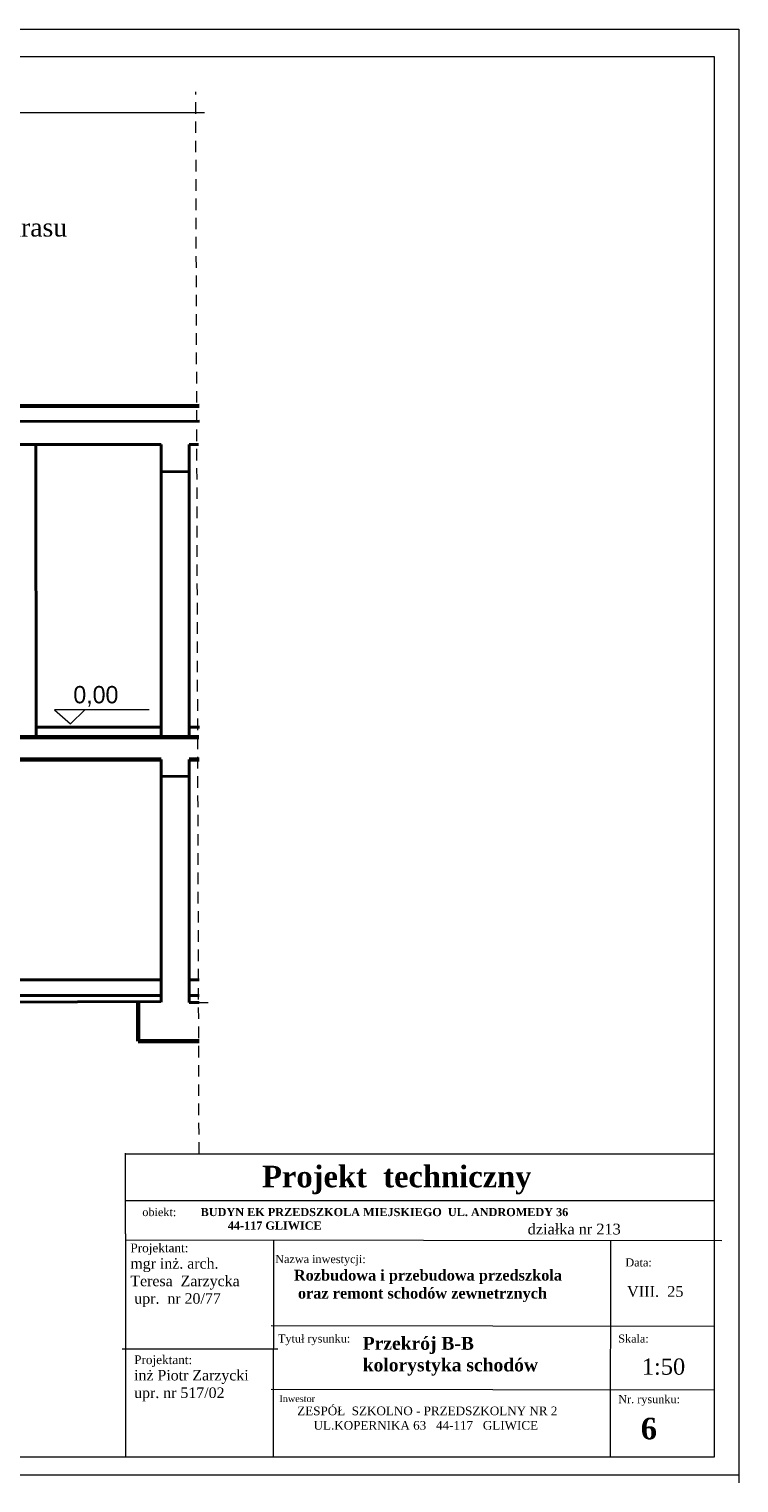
# Model space of a CAD drawing. Header units: millimetres. Extents: x 71367 to 297009, y -32559 to 7655.
# Tile 10 of 17: x 93572 to 94310, y -28105 to -26595. Entities that reach past the tile are written whole.
import ezdxf

# ---------------------------------------------------------------- set-up
doc = ezdxf.new("R2010")
doc.units = ezdxf.units.MM
doc.linetypes.add('2_LKR', pattern=[20, 12, -8])
doc.layers.get('0').update_dxf_attribs({"lineweight": 70})
doc.layers.add('wymiarowanie', color=7, linetype='Continuous', lineweight=30)
doc.styles.get("Standard").update_dxf_attribs({"font": 'phagspa.ttf'})

msp = doc.modelspace()

# ---------------------------------------------------------------- linework, layer by layer
at = {"lineweight": 20}
for p, q in [((92223, -26594.8), (94310.1, -26594.8)), ((94310.1, -26594.8), (94310.1, -28104.6)), ((92220.4, -26623.3), (94284.3, -26623.3)), ((94284.3, -26623.3), (94284.3, -28077.8)), ((93754.6, -26681.8), (92488.2, -26681.8)), ((93738.6, -27605.6), (93758.4, -27605.6)), ((93673.1, -27762.7), (94284.4, -27762.7)), ((93673.1, -27811.2), (94284.4, -27811.2)), ((93672.1, -27852.3), (94292.4, -27853)), ((93669.2, -27965.2), (93831, -27965.3)), ((93672.7, -28051.6), (93672.7, -28077.8)), ((94284.3, -28077.8), (92242.5, -28077.8)), ((92214.6, -28096.3), (94310.1, -28096.3))]:
    msp.add_line(p, q, dxfattribs=at)
at = {"linetype": '2_LKR', "lineweight": 20}
msp.add_line((93749, -27762.7), (93745.6, -26660.1), dxfattribs=at)
at = {"lineweight": 60}
for p, q in [((93096.8, -26987.3), (93749.1, -26986.2)), ((93748.8, -27330.1), (93098.2, -27330.4)), ((93129.2, -27353.4), (93709.5, -27353.4)), ((93738.6, -27353.4), (93749.1, -27353.4)), ((93685.6, -27604.7), (93685.6, -27645.9)), ((93685.6, -27645.9), (93749.1, -27645.9))]:
    msp.add_line(p, q, dxfattribs=at)
at = {"lineweight": 40}
for p, q in [((93096.6, -27002.9), (93749.3, -27001.9)), ((93129.7, -27026), (93709.5, -27026.1)), ((93579.7, -27330.2), (93579.5, -27026.1)), ((93709.5, -27026.1), (93709.5, -27330.1)), ((93738.6, -27026.1), (93748.5, -27026.1)), ((93738.6, -27026.1), (93738.6, -27330.1)), ((93709.5, -27353.4), (93709.5, -27605.4)), ((93738.6, -27353.4), (93738.6, -27605.6)), ((93739.6, -27370.9), (93708.1, -27370.8)), ((93738.6, -27598.4), (93749, -27598.4)), ((93129.3, -27607.1), (93709.4, -27604.8)), ((93738.6, -27605.6), (93749, -27605.6))]:
    msp.add_line(p, q, dxfattribs=at)
at = {"color": 0, "lineweight": 40}
for p, q in [((93709.5, -27054.5), (93739, -27054.4)), ((93709.5, -27319.7), (93579.7, -27319.7)), ((93749.3, -27319.7), (93738.6, -27319.7)), ((93129.7, -27582.3), (93709.5, -27582.3)), ((93738.6, -27582.3), (93749, -27582.3)), ((93132.8, -27598.4), (93708.5, -27598.4))]:
    msp.add_line(p, q, dxfattribs=at)
at = {"lineweight": 9}
for p, q in [((93672.7, -27845.9), (93672.7, -27762.3)), ((93672.7, -27845.9), (93672.7, -28051.6)), ((93826.3, -27852.3), (93826, -28077.1)), ((94176.7, -27852.7), (94176.1, -28077.8)), ((93823.8, -27941.2), (94284.5, -27941.8)), ((93823.8, -28007.2), (94284.6, -28007.9))]:
    msp.add_line(p, q, dxfattribs=at)
at = {"layer": 'wymiarowanie', "lineweight": 20}
msp.add_lwpolyline([(93697.2, -27301.6), (93598.6, -27301.6), (93615.2, -27316.2), (93630.3, -27301.6)], dxfattribs=at)

# ---------------------------------------------------------------- texts
at = {"lineweight": 9, "attachment_point": 1}
for s, insert, char_height, width in [('{\\fTimes New Roman|b1|i0|c238|p18;   i\\fTimes New Roman|b0|i0|c238|p18;stniejace warstwy  posadzki tarasu  \\fTimes New Roman|b1|i0|c238|p18;          \\P  \\fTimes New Roman|b0|i0|c238|p18; istniejący strop  żelbetowy}', (93184.6, -26791.2), 19.04, 577.095), ('{\\fTimes New Roman|b1|i0|c238|p18;               \\P  \\fTimes New Roman|b0|i0|c238|p18; działka nr 213}', (94077.8, -27816.7), 11.2, 339.468), ('{\\fTimes New Roman|b1|i0|c238|p18;               \\PRozbudowa i przebudowa przedszkola\\P oraz remont schodów zewnetrznych}', (93847.5, -27864.6), 11.2, 339.468), ('{\\fTimes New Roman|b0|i0|c238|p18;\\H0.625x;  Inwestor       \\P         \\H1.2857x;ZESPÓŁ  SZKOLNO - PRZEDSZKOLNY NR 2  \\P            UL.KOPERNIKA 63   44-117   GLIWICE  \\P  \\H1.2444x; }', (93827.2, -28013.6), 11.2, 473.746), ('{\\fTimes New Roman|b1|i0|c238|p18;  6}', (94191.1, -28036.9), 22.4, 41.334)]:
    msp.add_mtext(s, dxfattribs=dict(at, insert=insert, char_height=char_height, width=width))
for s, insert, char_height in [('{\\fTimes New Roman|b1|i0|c238|p18; Projekt  techniczny}', (93806, -27775.2), 22.4), ('{\\fTimes New Roman|b0|i0|c238|p18;\\H1.2x;obiekt:       \\fTimes New Roman|b1|i0|c238|p18; BUDYN EK PRZEDSZKOLA MIEJSKIEGO  UL. ANDROMEDY 36 \\P                            44-117 GLIWICE}', (93690, -27819.1), 7), ('{\\fTimes New Roman|b0|i0|c238|p18;Projektant:\\P\\H1.2x;mgr inż. arch.\\PTeresa  Zarzycka \\P upr.  nr 20/77}', (93677.6, -27856), 9.1), ('{\\fTimes New Roman|b0|i0|c238|p18;\\H1.2x;Nazwa inwestycji:}', (93828.1, -27867.9), 7), ('{\\fTimes New Roman|b0|i0|c238|p18;\\H1.2x;Data:}', (94192, -27871.4), 7), ('{\\fTimes New Roman|b0|i0|c238|p18;\\H1.6x;VIII.  25}', (94193.7, -27900.1), 7), ('{\\fTimes New Roman|b0|i0|c238|p18;\\H1.2x;Tytuł rysunku:}', (93831, -27950.4), 7), ('{\\fTimes New Roman|b1|i0|c238|p18; Przekrój B-B\\P kolorystyka schodów}', (93914, -27952.9), 13.44), ('{\\fTimes New Roman|b0|i0|c238|p18;\\H1.2x;Skala:}', (94184.6, -27950.5), 7), ('{\\fTimes New Roman|b0|i0|c238|p18;Projektant:\\P\\H1.2x;inż Piotr Zarzycki\\Pupr. nr 517/02}', (93681.5, -27972.1), 9.1), ('{\\fTimes New Roman|b0|i0|c238|p18;\\H1.6x;1:50}', (94209.1, -27975.4), 10.5), ('{\\fTimes New Roman|b0|i0|c238|p18;\\H1.2x;Nr. rysunku:}', (94184.6, -28013.4), 7)]:
    msp.add_mtext(s, dxfattribs=dict(at, insert=insert, char_height=char_height))
at = {"layer": 'wymiarowanie', "lineweight": 20, "insert": (93618.3, -27277), "char_height": 18, "width": 110.972, "attachment_point": 1}
msp.add_mtext('0,00\\P{\\H0.8889x; }', dxfattribs=at)

doc.saveas('drawing.dxf')
